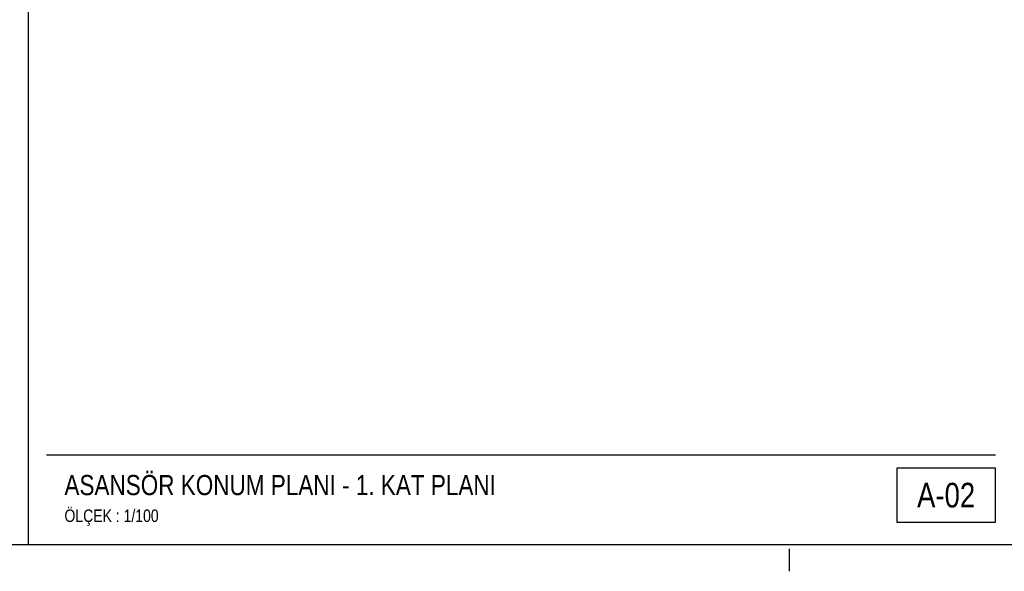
# Model space of a CAD drawing. Header units: centimetres. Extents: x 0 to 14545, y -30 to 2970.
# Tile 2 of 33: x 1140 to 2240, y -30 to 586. Entities that reach past the tile are written whole.
import ezdxf
from ezdxf.enums import TextEntityAlignment as Align

# ---------------------------------------------------------------- set-up
doc = ezdxf.new("R2010")
doc.units = ezdxf.units.CM
doc.linetypes.add('CENTER', pattern=[40, 25, -5, 5, -5])
for name, color, linetype in [('ASN-ANTET', 4, 'CONTINUOUS'), ('ASN-BASLIK', 5, 'CONTINUOUS'), ('ASN-CERCEVE', 7, 'CONTINUOUS'), ('ASN-EKSEN', 8, 'CENTER')]:
    doc.layers.add(name, color=color, linetype=linetype)
doc.styles.get("Standard").update_dxf_attribs({"font": 'arial.ttf', "width": 0.8})

msp = doc.modelspace()

# ---------------------------------------------------------------- linework, layer by layer
at = {"layer": 'ASN-ANTET'}
msp.add_line((1170, 100), (2230, 100), dxfattribs=at)
msp.add_lwpolyline([(2120, 25), (2230, 25), (2230, 85), (2120, 85)], close=True, dxfattribs=at)
at = {"layer": 'ASN-CERCEVE'}
msp.add_line((1150, 0), (1150, 2970), dxfattribs=at)
for points in [[(0, 0), (14545, 0), (14545, 2970), (0, 2970)], [(100, 0), (14520, 0), (14520, 2970), (100, 2970)]]:
    msp.add_lwpolyline(points, close=True, dxfattribs=at)
at = {"layer": 'ASN-EKSEN'}
msp.add_line((2000, -30), (2000, -5), dxfattribs=at)

# ---------------------------------------------------------------- texts
at = {"layer": 'ASN-ANTET', "width": 0.8}
msp.add_text('A-02', height=27.5, dxfattribs=at).set_placement((2175, 55), align=Align.MIDDLE_CENTER)
msp.add_text('ÖLÇEK : 1/100', height=14, dxfattribs=at).set_placement((1190, 25))
at = {"layer": 'ASN-BASLIK', "width": 0.8}
msp.add_text('ASANSÖR KONUM PLANI - 1. KAT PLANI', height=22.5, dxfattribs=at).set_placement((1190, 55))

doc.saveas('drawing.dxf')
